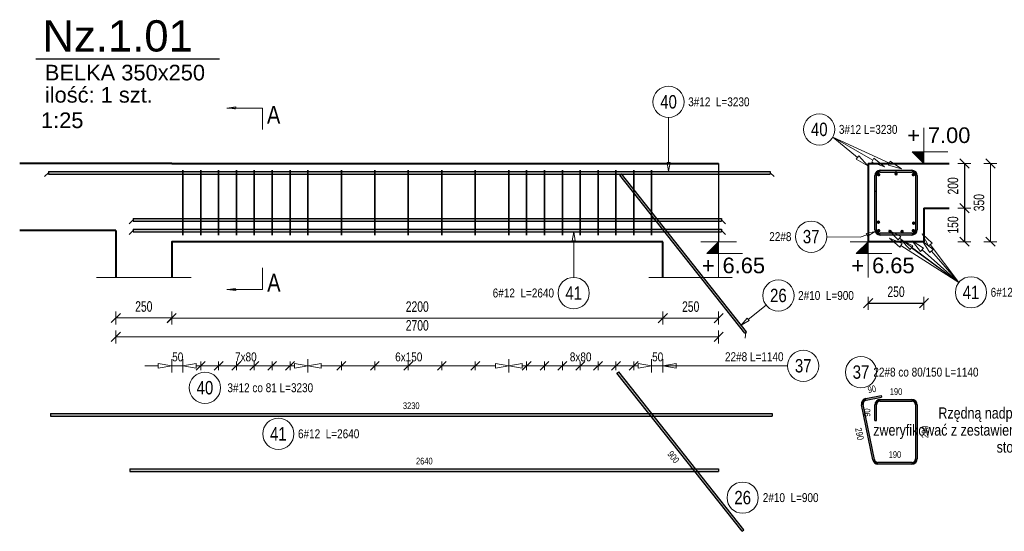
# Model space of a CAD drawing. Extents: x -1906120 to 89837, y -39133 to 303704.
# Tile 20 of 55: x 11343 to 15754, y -7312 to -5021. Entities that reach past the tile are written whole.
import ezdxf
from ezdxf.enums import TextEntityAlignment as Align

# ---------------------------------------------------------------- set-up
doc = ezdxf.new("R2010")
doc.units = 0
doc.header["$LTSCALE"] = 10
doc.header["$MEASUREMENT"] = 0
doc.linetypes.add('HIDDEN', pattern=[0.375, 0.25, -0.125])
for name, color, linetype in [('C_text', 1, 'Continuous'), ('RCAD_kształt pręta', 7, 'Continuous'), ('RCAD_opis kształtu pręta', 7, 'Continuous'), ('RCAD_opis rozkładu', 7, 'Continuous'), ('RCAD_pręt wyrzucony', 130, 'Continuous'), ('RCAD_pręty punktowe', 7, 'Continuous'), ('RCAD_rozkład pręta', 7, 'Continuous'), ('RCAD_symbole graficzne', 7, 'Continuous')]:
    doc.layers.add(name, color=color, linetype=linetype)
for name, color, linetype, lineweight in [('P-Linia1', 3, 'Continuous', 40), ('P-Linia3', 6, 'Continuous', 60), ('P-Linia4', 253, 'Continuous', 5), ('P-Opis', 1, 'Continuous', 18), ('P-Przerywana', 13, 'HIDDEN', 9), ('P-Wymiar', 254, 'Continuous', 9), ('RCAD_deskowanie', 3, 'Continuous', 40)]:
    doc.layers.add(name, color=color, linetype=linetype, lineweight=lineweight)
doc.styles.add('_Fd Opis', font='arial.ttf')
doc.styles.add('_Fdelita opis', font='arial.ttf')
doc.styles.add('ROMANS', font='arial.ttf', dxfattribs={"width": 0.7})
doc.styles.add('style1', font='arial.ttf', dxfattribs={"width": 0.8})
doc.dimstyles.new('A25', dxfattribs={"dimscale": 27, "dimtxt": 1.75, "dimasz": 0.06, "dimexe": 0, "dimexo": 0, "dimgap": 1, "dimtad": 1, "dimdec": 4, "dimrnd": 0.1, "dimdsep": 46, "dimtxsty": 'ROMANS', "dimblk": '[[[[[[[[', "dimcen": 2, "dimdle": 2, "dimse1": 1, "dimse2": 1, "dimclrd": 256, "dimclrt": 1, "dimadec": 0, "dimazin": 0, "dimtfac": 1, "dimtdec": 4, "dimtix": 1, "dimtmove": 2, "dimatfit": 3, "dimldrblk": '[[[[[[[[', "dimfxl": 0, "dimtvp": 0.6, "dimtolj": 1, "dimlwd": -1, "dimarcsym": 0})

# ---------------------------------------------------------------- blocks, each defined once
blk = doc.blocks.new('[[[[[[[[')
at = {"layer": 'P-Wymiar'}
for p, q in [((-12.7, -12.7), (12.7, 12.7)), ((0, 0), (-4.6, 0)), ((0, 18), (0, -18))]:
    blk.add_line(p, q, dxfattribs=at)
blk = doc.blocks.new('*D209')
at = {"layer": 'Defpoints', "color": 0, "transparency": 16777216}
for p in [(14223.9, -6135.8), (14473.9, -6135.8), (14473.9, -6357.1)]:
    blk.add_point(p, dxfattribs=at)
at = {"layer": 'P-Wymiar', "transparency": 16777216}
blk.add_line((14225.6, -6357.1), (14472.3, -6357.1), dxfattribs=at)
at = {"layer": 'P-Wymiar', "transparency": 16777216, "xscale": 1.62, "yscale": 1.62, "zscale": 1.62, "rotation": 180}
blk.add_blockref('[[[[[[[[', (14223.9, -6357.1), dxfattribs=at)
at = {"layer": 'P-Wymiar', "transparency": 16777216, "xscale": 1.62, "yscale": 1.62, "zscale": 1.62}
blk.add_blockref('[[[[[[[[', (14473.9, -6357.1), dxfattribs=at)
at = {"layer": 'P-Wymiar', "color": 1, "transparency": 16777216, "insert": (14348.9, -6306), "char_height": 47.25, "attachment_point": 5, "style": 'ROMANS'}
blk.add_mtext('\\A1;250', dxfattribs=at)
blk = doc.blocks.new('*D210')
at = {"layer": 'Defpoints', "color": 0, "transparency": 16777216}
for p in [(11773.9, -5910.3), (12023.9, -5910.3), (11773.9, -6356.5)]:
    blk.add_point(p, dxfattribs=at)
at = {"layer": 'P-Wymiar', "transparency": 16777216}
blk.add_line((12022.3, -6356.5), (11775.6, -6356.5), dxfattribs=at)
at = {"layer": 'P-Wymiar', "transparency": 16777216, "xscale": 1.62, "yscale": 1.62, "zscale": 1.62, "rotation": 180}
blk.add_blockref('[[[[[[[[', (11773.9, -6356.5), dxfattribs=at)
at = {"layer": 'P-Wymiar', "transparency": 16777216, "xscale": 1.62, "yscale": 1.62, "zscale": 1.62}
blk.add_blockref('[[[[[[[[', (12023.9, -6356.5), dxfattribs=at)
at = {"layer": 'P-Wymiar', "color": 1, "transparency": 16777216, "insert": (11898.9, -6305.4), "char_height": 47.25, "attachment_point": 5, "style": 'ROMANS'}
blk.add_mtext('\\A1;250', dxfattribs=at)
blk = doc.blocks.new('*D211')
at = {"layer": 'Defpoints', "color": 0, "transparency": 16777216}
for p in [(15393.8, -5665.2), (15404.8, -6015.2), (15691.8, -6015.2)]:
    blk.add_point(p, dxfattribs=at)
at = {"layer": 'P-Wymiar', "transparency": 16777216}
blk.add_line((15691.8, -5666.8), (15691.8, -6013.6), dxfattribs=at)
at = {"layer": 'P-Wymiar', "transparency": 16777216, "xscale": 1.62, "yscale": 1.62, "zscale": 1.62}
for p, rotation in [((15691.8, -5665.2), 90), ((15691.8, -6015.2), 270)]:
    blk.add_blockref('[[[[[[[[', p, dxfattribs=dict(at, rotation=rotation))
at = {"layer": 'P-Wymiar', "color": 1, "transparency": 16777216, "insert": (15640.6, -5840.2), "char_height": 47.25, "attachment_point": 5, "rotation": 90, "style": 'ROMANS'}
blk.add_mtext('\\A1;350', dxfattribs=at)
blk = doc.blocks.new('*D212')
at = {"layer": 'Defpoints', "color": 0, "transparency": 16777216}
for p in [(12023.9, -5869), (14223.9, -5869), (14223.9, -6357.1)]:
    blk.add_point(p, dxfattribs=at)
at = {"layer": 'P-Wymiar', "transparency": 16777216}
blk.add_line((12025.6, -6357.1), (14222.3, -6357.1), dxfattribs=at)
at = {"layer": 'P-Wymiar', "transparency": 16777216, "xscale": 1.62, "yscale": 1.62, "zscale": 1.62, "rotation": 180}
blk.add_blockref('[[[[[[[[', (12023.9, -6357.1), dxfattribs=at)
at = {"layer": 'P-Wymiar', "transparency": 16777216, "xscale": 1.62, "yscale": 1.62, "zscale": 1.62}
blk.add_blockref('[[[[[[[[', (14223.9, -6357.1), dxfattribs=at)
at = {"layer": 'P-Wymiar', "color": 1, "transparency": 16777216, "insert": (13123.9, -6306), "char_height": 47.25, "attachment_point": 5, "style": 'ROMANS'}
blk.add_mtext('\\A1;2200', dxfattribs=at)
blk = doc.blocks.new('*D213')
at = {"layer": 'Defpoints', "color": 0, "transparency": 16777216}
for p in [(11773.9, -5939), (14473.9, -5939), (11773.9, -6441.2)]:
    blk.add_point(p, dxfattribs=at)
at = {"layer": 'P-Wymiar', "transparency": 16777216}
blk.add_line((14472.3, -6441.2), (11775.6, -6441.2), dxfattribs=at)
at = {"layer": 'P-Wymiar', "transparency": 16777216, "xscale": 1.62, "yscale": 1.62, "zscale": 1.62, "rotation": 180}
blk.add_blockref('[[[[[[[[', (11773.9, -6441.2), dxfattribs=at)
at = {"layer": 'P-Wymiar', "transparency": 16777216, "xscale": 1.62, "yscale": 1.62, "zscale": 1.62}
blk.add_blockref('[[[[[[[[', (14473.9, -6441.2), dxfattribs=at)
at = {"layer": 'P-Wymiar', "color": 1, "transparency": 16777216, "insert": (13123.9, -6390.1), "char_height": 47.25, "attachment_point": 5, "style": 'ROMANS'}
blk.add_mtext('\\A1;2700', dxfattribs=at)
blk = doc.blocks.new('*D214')
at = {"transparency": 16777216}
blk.add_line((15575.1, -5666.8), (15575.1, -5863.6), dxfattribs=at)
at = {"layer": 'Defpoints', "color": 0, "transparency": 16777216}
for p in [(15488.9, -5665.2), (15488.9, -5865.2), (15575.1, -5865.2)]:
    blk.add_point(p, dxfattribs=at)
at = {"transparency": 16777216, "xscale": 1.62, "yscale": 1.62, "zscale": 1.62}
for p, rotation in [((15575.1, -5665.2), 90), ((15575.1, -5865.2), 270)]:
    blk.add_blockref('[[[[[[[[', p, dxfattribs=dict(at, rotation=rotation))
at = {"color": 1, "transparency": 16777216, "insert": (15524, -5765.2), "char_height": 47.25, "attachment_point": 5, "rotation": 90, "style": 'ROMANS'}
blk.add_mtext('\\A1;200', dxfattribs=at)
blk = doc.blocks.new('*D215')
at = {"transparency": 16777216}
blk.add_line((15575.1, -5866.8), (15575.1, -6013.6), dxfattribs=at)
at = {"layer": 'Defpoints', "color": 0, "transparency": 16777216}
for p in [(15575.1, -5865.2), (15393.8, -6015.2), (15575.1, -6015.2)]:
    blk.add_point(p, dxfattribs=at)
at = {"transparency": 16777216, "xscale": 1.62, "yscale": 1.62, "zscale": 1.62}
for p, rotation in [((15575.1, -5865.2), 90), ((15575.1, -6015.2), 270)]:
    blk.add_blockref('[[[[[[[[', p, dxfattribs=dict(at, rotation=rotation))
at = {"color": 1, "transparency": 16777216, "insert": (15524, -5940.2), "char_height": 47.25, "attachment_point": 5, "rotation": 90, "style": 'ROMANS'}
blk.add_mtext('\\A1;150', dxfattribs=at)
blk = doc.blocks.new('*D216')
at = {"transparency": 16777216}
blk.add_line((15145.4, -6290.5), (15392.1, -6290.5), dxfattribs=at)
at = {"layer": 'Defpoints', "color": 0, "transparency": 16777216}
for p in [(15143.8, -6015.2), (15393.8, -6015.2), (15393.8, -6290.5)]:
    blk.add_point(p, dxfattribs=at)
at = {"transparency": 16777216, "xscale": 1.62, "yscale": 1.62, "zscale": 1.62, "rotation": 180}
blk.add_blockref('[[[[[[[[', (15143.8, -6290.5), dxfattribs=at)
at = {"transparency": 16777216, "xscale": 1.62, "yscale": 1.62, "zscale": 1.62}
blk.add_blockref('[[[[[[[[', (15393.8, -6290.5), dxfattribs=at)
at = {"color": 1, "transparency": 16777216, "insert": (15268.8, -6239.4), "char_height": 47.25, "attachment_point": 5, "style": 'ROMANS'}
blk.add_mtext('\\A1;250', dxfattribs=at)

msp = doc.modelspace()

# ---------------------------------------------------------------- hatches: boundary and pattern name
h = msp.add_hatch(color=1)
edge = h.paths.add_edge_path(flags=0)
edge.add_arc((15189.76926, -5927.58497), 8, 0, 360, ccw=False)
h = msp.add_hatch(color=1)
edge = h.paths.add_edge_path(flags=0)
edge.add_arc((15347.76926, -5932.01296), 8, 0, 360, ccw=False)
h = msp.add_hatch(color=1)
edge = h.paths.add_edge_path(flags=0)
edge.add_arc((15191.16658, -5965.74324), 8, 0, 360, ccw=False)
h = msp.add_hatch(color=1)
edge = h.paths.add_edge_path(flags=0)
edge.add_arc((15241.86661, -5969.2261), 8, 0, 360, ccw=False)
h = msp.add_hatch(color=1)
edge = h.paths.add_edge_path(flags=0)
edge.add_arc((15295.67192, -5969.2261), 8, 0, 360, ccw=False)
h = msp.add_hatch(color=1)
edge = h.paths.add_edge_path(flags=0)
edge.add_arc((15346.37195, -5965.74324), 8, 0, 360, ccw=False)
at = {"layer": 'RCAD_kształt pręta'}
for points in [[(11471.47211, -5712.2261), (11471.47211, -5700.2261), (14704.84773, -5700.2261), (14704.84773, -5712.2261)], [(14599.45488, -6418.96934), (14591.6132, -6425.17482), (14031.18793, -5716.98207), (14039.02961, -5710.77659)], [(15181.76926, -5789.2261), (15173.76926, -5789.2261), (15173.76926, -5719.2261), (15181.76926, -5719.2261)], [(15181.76926, -5961.2261), (15173.76926, -5961.2261), (15173.76926, -5719.2261), (15181.76926, -5719.2261)], [(15197.76926, -5703.2261), (15197.76926, -5695.2261), (15339.76926, -5695.2261), (15339.76926, -5703.2261)], [(15197.76926, -5703.2261), (15197.76926, -5695.2261), (15267.76926, -5695.2261), (15267.76926, -5703.2261)], [(15355.76926, -5719.2261), (15363.76926, -5719.2261), (15363.76926, -5961.2261), (15355.76926, -5961.2261)], [(11850.55251, -5923.57417), (11850.55251, -5911.57417), (14487.49138, -5911.57417), (14487.49138, -5923.57417)], [(11850.55251, -5971.53044), (11850.55251, -5959.53044), (14487.49138, -5959.53044), (14487.49138, -5971.53044)], [(15339.76926, -5977.2261), (15339.76926, -5985.2261), (15197.76926, -5985.2261), (15197.76926, -5977.2261)]]:
    msp.add_hatch(color=4, dxfattribs=at).paths.add_polyline_path(points, flags=0)
h = msp.add_hatch(color=4, dxfattribs=at)
edge = h.paths.add_edge_path(flags=0)
edge.add_line((15197.76926, -5695.2261), (15197.76926, -5703.2261))
edge.add_arc((15197.76926, -5719.2261), 16, 90, 180)
edge.add_line((15181.76926, -5719.2261), (15173.76926, -5719.2261))
edge.add_arc((15197.76926, -5719.2261), 24, 450, 540, ccw=False)
h = msp.add_hatch(color=4, dxfattribs=at)
edge = h.paths.add_edge_path(flags=0)
edge.add_line((15197.76926, -5695.2261), (15197.76926, -5703.2261))
edge.add_arc((15197.76926, -5719.2261), 16, 90, 180)
edge.add_line((15181.76926, -5719.2261), (15173.76926, -5719.2261))
edge.add_arc((15197.76926, -5719.2261), 24, 450, 540, ccw=False)
h = msp.add_hatch(color=4, dxfattribs=at)
edge = h.paths.add_edge_path(flags=0)
edge.add_line((15363.76926, -5719.2261), (15355.76926, -5719.2261))
edge.add_arc((15339.76926, -5719.2261), 16, 0, 90)
edge.add_line((15339.76926, -5703.2261), (15339.76926, -5695.2261))
edge.add_arc((15339.76926, -5719.2261), 24, 360, 450, ccw=False)
h = msp.add_hatch(color=4, dxfattribs=at)
edge = h.paths.add_edge_path(flags=0)
edge.add_line((15173.76926, -5961.2261), (15181.76926, -5961.2261))
edge.add_arc((15197.76926, -5961.2261), 16, 180, 270)
edge.add_line((15197.76926, -5977.2261), (15197.76926, -5985.2261))
edge.add_arc((15197.76926, -5961.2261), 24, 540, 630, ccw=False)
h = msp.add_hatch(color=4, dxfattribs=at)
edge = h.paths.add_edge_path(flags=0)
edge.add_line((15339.76926, -5985.2261), (15339.76926, -5977.2261))
edge.add_arc((15339.76926, -5961.2261), 16, -90, 0)
edge.add_line((15355.76926, -5961.2261), (15363.76926, -5961.2261))
edge.add_arc((15339.76926, -5961.2261), 24, 270, 360, ccw=False)
at = {"layer": 'RCAD_pręt wyrzucony'}
for points in [[(14586.91169, -7305.71832), (14579.07, -7311.9238), (14018.64473, -6603.73106), (14026.48642, -6597.52557)], [(15134.70803, -6724.91265), (15133.11867, -6717.07212), (15201.72333, -6703.16526), (15203.31269, -6711.00579)], [(15172.24015, -6990.60027), (15164.39962, -6992.18963), (15114.36514, -6745.36178), (15122.20567, -6743.77242)], [(15181.76926, -6815.42156), (15173.76926, -6815.42156), (15173.76926, -6745.42156), (15181.76926, -6745.42156)], [(15197.76926, -6729.42156), (15197.76926, -6721.42156), (15339.76926, -6721.42156), (15339.76926, -6729.42156)], [(15355.76926, -6745.42156), (15363.76926, -6745.42156), (15363.76926, -6987.42156), (15355.76926, -6987.42156)], [(11480.16905, -6796.8965), (11480.16905, -6784.8965), (14713.54467, -6784.8965), (14713.54467, -6796.8965)], [(15339.76926, -7003.42156), (15339.76926, -7011.42156), (15187.92122, -7011.42156), (15187.92122, -7003.42156)], [(11836.99769, -7044.78599), (11836.99769, -7032.78599), (14473.93655, -7032.78599), (14473.93655, -7044.78599)]]:
    msp.add_hatch(color=4, dxfattribs=at).paths.add_polyline_path(points, flags=0)
h = msp.add_hatch(color=4, dxfattribs=at)
edge = h.paths.add_edge_path(flags=0)
edge.add_line((15133.11867, -6717.07212), (15134.70803, -6724.91265))
edge.add_arc((15137.88674, -6740.59371), 16, 101.4591559, 191.4591559)
edge.add_line((15122.20567, -6743.77242), (15114.36514, -6745.36178))
edge.add_arc((15137.88674, -6740.59371), 24, 461.4591559, 551.4591559, ccw=False)
h = msp.add_hatch(color=4, dxfattribs=at)
edge = h.paths.add_edge_path(flags=0)
edge.add_line((15197.76926, -6721.42156), (15197.76926, -6729.42156))
edge.add_arc((15197.76926, -6745.42156), 16, 90, 180)
edge.add_line((15181.76926, -6745.42156), (15173.76926, -6745.42156))
edge.add_arc((15197.76926, -6745.42156), 24, 450, 540, ccw=False)
h = msp.add_hatch(color=4, dxfattribs=at)
edge = h.paths.add_edge_path(flags=0)
edge.add_line((15363.76926, -6745.42156), (15355.76926, -6745.42156))
edge.add_arc((15339.76926, -6745.42156), 16, 0, 90)
edge.add_line((15339.76926, -6729.42156), (15339.76926, -6721.42156))
edge.add_arc((15339.76926, -6745.42156), 24, 360, 450, ccw=False)
h = msp.add_hatch(color=4, dxfattribs=at)
edge = h.paths.add_edge_path(flags=0)
edge.add_line((15164.39962, -6992.18963), (15172.24015, -6990.60027))
edge.add_arc((15187.92122, -6987.42156), 16, -168.5408441, -90)
edge.add_line((15187.92122, -7003.42156), (15187.92122, -7011.42156))
edge.add_arc((15187.92122, -6987.42156), 24, 191.4591559, 270, ccw=False)
h = msp.add_hatch(color=4, dxfattribs=at)
edge = h.paths.add_edge_path(flags=0)
edge.add_line((15339.76926, -7011.42156), (15339.76926, -7003.42156))
edge.add_arc((15339.76926, -6987.42156), 16, -90, 0)
edge.add_line((15355.76926, -6987.42156), (15363.76926, -6987.42156))
edge.add_arc((15339.76926, -6987.42156), 24, 270, 360, ccw=False)
at = {"layer": 'RCAD_pręty punktowe'}
h = msp.add_hatch(color=1, dxfattribs=at)
edge = h.paths.add_edge_path(flags=0)
edge.add_arc((15191.16658, -5714.70896), 8, 0, 360, ccw=False)
h = msp.add_hatch(color=1, dxfattribs=at)
edge = h.paths.add_edge_path(flags=0)
edge.add_arc((15268.76926, -5711.2261), 8, 0, 360, ccw=False)
h = msp.add_hatch(color=1, dxfattribs=at)
edge = h.paths.add_edge_path(flags=0)
edge.add_arc((15346.37195, -5714.70896), 8, 0, 360, ccw=False)
at = {"layer": 'RCAD_symbole graficzne', "linetype": 'Continuous', "lineweight": 0}
for points in [[(12270.49663, -5416.79023), (12310.49663, -5416.79023), (12310.49663, -5422.49209)], [(12270.49663, -6228.35675), (12310.49663, -6228.35675), (12310.49663, -6222.65489)]]:
    msp.add_hatch(color=7, dxfattribs=at).paths.add_polyline_path(points, flags=0)
at = {"layer": 'RCAD_symbole graficzne'}
for points in [[(15340.43593, -5611.89276), (15393.76926, -5665.2261), (15393.76926, -5611.89276)], [(14420.60321, -6068.55943), (14473.93655, -6015.2261), (14473.93655, -6068.55943)], [(15090.43593, -6068.55943), (15143.76926, -6015.2261), (15143.76926, -6068.55943)]]:
    msp.add_hatch(color=1, dxfattribs=at).paths.add_polyline_path(points, flags=0)

# ---------------------------------------------------------------- linework, layer by layer
at = {"layer": 'C_text'}
msp.add_lwpolyline([(14473.93655, -5665.2261), (14473.93655, -6015.2261)], dxfattribs=at)
at = {"layer": 'P-Linia1'}
msp.add_lwpolyline([(14173.93655, -5665.2261), (14473.93655, -5665.2261)], dxfattribs=at)
at = {"layer": 'P-Linia3', "color": 6, "linetype": 'Continuous', "lineweight": 30}
msp.add_line((11415.31498, -5195.55536), (12238.24543, -5195.55536), dxfattribs=at)
at = {"layer": 'P-Linia4'}
for points in [[(11773.93655, -6015.2261), (11773.93655, -6175.24182)], [(14473.93655, -6175.2261), (14473.93655, -6015.2261)]]:
    msp.add_lwpolyline(points, dxfattribs=at)
at = {"layer": 'P-Przerywana'}
for points in [[(11686.26093, -6175.24182), (12111.61216, -6175.24182)], [(14161.26093, -6175.24182), (14536.61216, -6175.24182)]]:
    msp.add_lwpolyline(points, dxfattribs=at)
at = {"layer": 'RCAD_deskowanie'}
for points in [[(11773.93655, -5665.2261), (11342.87602, -5665.2261)], [(12023.93655, -5665.2261), (11773.93655, -5665.2261)], [(12023.93655, -5665.2261), (14173.93655, -5665.2261)], [(15143.76926, -5665.2261), (15393.76926, -5665.2261)], [(15143.76926, -5665.2261), (15143.76926, -6015.2261)], [(15393.76926, -5665.2261), (15506.46993, -5665.2261)], [(15393.76926, -5865.2261), (15393.76926, -6015.2261)], [(15393.76926, -5865.2261), (15506.46993, -5865.2261)], [(11773.93655, -5965.2261), (11342.87602, -5965.2261)], [(11773.93655, -5965.2261), (11773.93655, -6175.24182)], [(14223.93655, -6015.2261), (12023.93655, -6015.2261), (12023.93655, -6175.24182)], [(14223.93655, -6175.2261), (14223.93655, -6015.2261)], [(15393.76926, -6015.2261), (15143.76926, -6015.2261)]]:
    msp.add_lwpolyline(points, dxfattribs=at)
at = {"layer": 'RCAD_kształt pręta', "color": 2, "lineweight": 5}
for p, q in [((11471.47211, -5706.2261), (11453.97211, -5723.7261)), ((14035.10877, -5713.87933), (14010.52623, -5711.01598)), ((14704.84773, -5706.2261), (14722.34773, -5723.7261)), ((11850.55251, -5917.57417), (11833.05251, -5935.07417)), ((14487.49138, -5917.57417), (14504.99138, -5935.07417)), ((11850.55251, -5965.53044), (11833.05251, -5983.03044)), ((14487.49138, -5965.53044), (14504.99138, -5983.03044)), ((14595.53404, -6422.07208), (14592.67069, -6446.65462))]:
    msp.add_line(p, q, dxfattribs=at)
at = {"layer": 'RCAD_kształt pręta', "color": 4}
for p, q in [((11471.47211, -5700.2261), (14704.84773, -5700.2261)), ((11471.47211, -5700.2261), (11471.47211, -5712.2261)), ((11471.47211, -5712.2261), (14704.84773, -5712.2261)), ((14031.18793, -5716.98207), (14039.02961, -5710.77659)), ((14591.6132, -6425.17482), (14031.18793, -5716.98207)), ((14599.45488, -6418.96934), (14039.02961, -5710.77659)), ((14704.84773, -5700.2261), (14704.84773, -5712.2261)), ((15173.76926, -5789.2261), (15173.76926, -5719.2261)), ((15173.76926, -5961.2261), (15173.76926, -5719.2261)), ((15181.76926, -5789.2261), (15181.76926, -5719.2261)), ((15181.76926, -5961.2261), (15181.76926, -5719.2261)), ((15197.76926, -5695.2261), (15339.76926, -5695.2261)), ((15197.76926, -5695.2261), (15267.76926, -5695.2261)), ((15197.76926, -5703.2261), (15339.76926, -5703.2261)), ((15197.76926, -5703.2261), (15267.76926, -5703.2261)), ((15267.76926, -5695.2261), (15267.76926, -5703.2261)), ((15355.76926, -5719.2261), (15355.76926, -5961.2261)), ((15363.76926, -5719.2261), (15363.76926, -5961.2261)), ((15173.76926, -5789.2261), (15181.76926, -5789.2261)), ((11850.55251, -5911.57417), (14487.49138, -5911.57417)), ((11850.55251, -5911.57417), (11850.55251, -5923.57417)), ((11850.55251, -5923.57417), (14487.49138, -5923.57417)), ((14487.49138, -5911.57417), (14487.49138, -5923.57417)), ((11850.55251, -5959.53044), (14487.49138, -5959.53044)), ((11850.55251, -5959.53044), (11850.55251, -5971.53044)), ((11850.55251, -5971.53044), (14487.49138, -5971.53044)), ((14487.49138, -5959.53044), (14487.49138, -5971.53044)), ((15339.76926, -5977.2261), (15197.76926, -5977.2261)), ((15339.76926, -5985.2261), (15197.76926, -5985.2261)), ((14591.6132, -6425.17482), (14599.45488, -6418.96934))]:
    msp.add_line(p, q, dxfattribs=at)
for centre, radius, start, end in [((15197.76926, -5719.2261), 24, 90, 180), ((15197.76926, -5719.2261), 24, 90, 180), ((15197.76926, -5719.2261), 16, 90, 180), ((15197.76926, -5719.2261), 16, 90, 180), ((15339.76926, -5719.2261), 24, 360, 90), ((15339.76926, -5719.2261), 16, 360, 90), ((15197.76926, -5961.2261), 24, 180, 270), ((15197.76926, -5961.2261), 16, 180, 270), ((15339.76926, -5961.2261), 16, 270, 0), ((15339.76926, -5961.2261), 24, 270, 360)]:
    msp.add_arc(centre, radius, start, end, dxfattribs=at)
at = {"layer": 'RCAD_opis kształtu pręta', "color": 8, "lineweight": 0}
for p, q in [((14249.6883, -5458.98781), (14249.6883, -5660.2261)), ((14249.6883, -5700.2261), (14243.02163, -5660.2261)), ((14256.35496, -5660.2261), (14243.02163, -5660.2261)), ((14256.35496, -5660.2261), (14249.6883, -5700.2261)), ((13817.99088, -6011.53044), (13824.65754, -5971.53044)), ((13824.65754, -5971.53044), (13831.32421, -6011.53044)), ((15108.76926, -5994.83254), (14958.61117, -5993.3673)), ((15108.76926, -5994.83254), (15137.89554, -5983.83445)), ((15135.54051, -5977.5976), (15175.31662, -5969.70423)), ((15135.54051, -5977.5976), (15140.25058, -5990.07129)), ((15175.31662, -5969.70423), (15140.25058, -5990.07129)), ((13817.99088, -6011.53044), (13831.32421, -6011.53044)), ((13824.65754, -6174.99515), (13824.65754, -6011.53044)), ((14686.85782, -6299.58675), (14606.38547, -6363.26819)), ((14575.01874, -6388.09012), (14602.24849, -6358.0404)), ((14610.52246, -6368.49598), (14575.01874, -6388.09012)), ((14610.52246, -6368.49598), (14602.24849, -6358.0404))]:
    msp.add_line(p, q, dxfattribs=at)
for centre in [(14249.6883, -5388.98781), (14888.61451, -5992.68428), (13824.65754, -6244.99515), (14741.7496, -6256.14837)]:
    msp.add_circle(centre, 70, dxfattribs=at)
at = {"layer": 'RCAD_opis rozkładu', "color": 8, "lineweight": 0}
for p, q in [((14985.59617, -5547.16174), (15096.54603, -5637.70739)), ((14985.59617, -5547.16174), (15164.6199, -5649.6198)), ((14985.59617, -5547.16174), (15238.96972, -5663.50507)), ((15102.86872, -5629.95991), (15090.22334, -5645.45488)), ((15143.03097, -5675.64353), (15090.22334, -5645.45488)), ((15102.86872, -5629.95991), (15143.03097, -5675.64353)), ((15169.58709, -5640.94069), (15159.65271, -5658.29891)), ((15169.58709, -5640.94069), (15216.69458, -5679.42295)), ((15216.69458, -5679.42295), (15159.65271, -5658.29891)), ((15243.1426, -5654.41733), (15234.79684, -5672.59282)), ((15293.49617, -5688.54237), (15234.79684, -5672.59282)), ((15243.1426, -5654.41733), (15293.49617, -5688.54237)), ((15278.03486, -6007.28518), (15235.88874, -5963.42512)), ((15235.88874, -5963.42512), (15289.98157, -5991.24535)), ((15278.03486, -6007.28518), (15289.98157, -5991.24535)), ((15414.1029, -6033.80286), (15385.92624, -5979.89483)), ((15385.92624, -5979.89483), (15430.06352, -6021.75053)), ((15285.22164, -6039.95065), (15240.06268, -5999.19935)), ((15240.06268, -5999.19935), (15295.99725, -6023.10172)), ((15550.35571, -6197.64508), (15284.00822, -5999.26527)), ((15285.22164, -6039.95065), (15295.99725, -6023.10172)), ((15332.68931, -6050.29086), (15290.23643, -6006.72766)), ((15290.23643, -6006.72766), (15344.52317, -6034.16758)), ((15550.35571, -6197.64508), (15290.60945, -6031.52618)), ((15332.68931, -6050.29086), (15344.52317, -6034.16758)), ((15550.35571, -6197.64508), (15338.60624, -6042.22922)), ((15378.71101, -6058.42993), (15340.51356, -6011.09121)), ((15340.51356, -6011.09121), (15391.99938, -6043.48272)), ((15419.61409, -6063.69535), (15387.57795, -6011.98766)), ((15387.57795, -6011.98766), (15434.65247, -6050.51024)), ((15414.1029, -6033.80286), (15430.06352, -6021.75053)), ((15550.35571, -6197.64508), (15422.08321, -6027.77669)), ((15378.71101, -6058.42993), (15391.99938, -6043.48272)), ((15550.35571, -6197.64508), (15385.3552, -6050.95633)), ((15419.61409, -6063.69535), (15434.65247, -6050.51024)), ((15550.35571, -6197.64508), (15427.13328, -6057.1028)), ((11903.93655, -6571.07236), (11963.93655, -6571.07236)), ((11963.93655, -6561.07236), (12023.93655, -6571.07236)), ((11963.93655, -6561.07236), (11963.93655, -6581.07236)), ((12023.93655, -6571.07236), (11963.93655, -6581.07236)), ((12023.93655, -6601.07236), (12023.93655, -6541.07236)), ((12073.93665, -6571.07236), (12023.93655, -6571.07236)), ((12073.93665, -6601.07236), (12073.93665, -6541.07236)), ((12073.93665, -6571.07236), (12133.93665, -6561.07236)), ((12133.93665, -6581.07236), (12073.93665, -6571.07236)), ((12173.93665, -6551.07236), (12133.93665, -6591.07236)), ((12133.93665, -6581.07236), (12133.93665, -6561.07236)), ((12153.93665, -6571.07236), (12133.93665, -6571.07236)), ((12153.93665, -6591.07236), (12153.93665, -6551.07236)), ((12233.93665, -6571.07236), (12153.93665, -6571.07236)), ((12253.93665, -6551.07236), (12213.93665, -6591.07236)), ((12233.93665, -6591.07236), (12233.93665, -6551.07236)), ((12313.93665, -6571.07236), (12233.93665, -6571.07236)), ((12333.93665, -6551.07236), (12293.93665, -6591.07236)), ((12313.93665, -6591.07236), (12313.93665, -6551.07236)), ((12353.93665, -6571.07236), (12313.93665, -6571.07236)), ((12353.93665, -6571.07236), (12393.93665, -6571.07236)), ((12373.93665, -6591.07236), (12413.93665, -6551.07236)), ((12393.93665, -6591.07236), (12393.93665, -6551.07236)), ((12393.93665, -6571.07236), (12473.93665, -6571.07236)), ((12453.93665, -6591.07236), (12493.93665, -6551.07236)), ((12473.93665, -6591.07236), (12473.93665, -6551.07236)), ((12473.93665, -6571.07236), (12553.93665, -6571.07236)), ((12533.93665, -6591.07236), (12573.93665, -6551.07236)), ((12553.93665, -6591.07236), (12553.93665, -6551.07236)), ((12553.93665, -6571.07236), (12573.93662, -6571.07236)), ((12573.93662, -6561.07236), (12633.93662, -6571.07236)), ((12573.93662, -6561.07236), (12573.93662, -6581.07236)), ((12633.93662, -6571.07236), (12573.93662, -6581.07236)), ((12633.93662, -6601.07236), (12633.93662, -6541.07236)), ((12633.93662, -6601.07236), (12633.93662, -6541.07236)), ((12633.93662, -6571.07236), (12693.93662, -6561.07236)), ((12693.93662, -6581.07236), (12633.93662, -6571.07236)), ((12693.93662, -6581.07236), (12693.93662, -6561.07236)), ((12783.93662, -6571.07236), (12693.93662, -6571.07236)), ((12803.93662, -6551.07236), (12763.93662, -6591.07236)), ((12783.93662, -6591.07236), (12783.93662, -6551.07236)), ((12933.93662, -6571.07236), (12783.93662, -6571.07236)), ((12953.93662, -6551.07236), (12913.93662, -6591.07236)), ((12933.93662, -6591.07236), (12933.93662, -6551.07236)), ((13008.93662, -6571.07236), (12933.93662, -6571.07236)), ((13008.93662, -6571.07236), (13083.93662, -6571.07236)), ((13063.93662, -6591.07236), (13103.93662, -6551.07236)), ((13083.93662, -6591.07236), (13083.93662, -6551.07236)), ((13083.93662, -6571.07236), (13233.93662, -6571.07236)), ((13213.93662, -6591.07236), (13253.93662, -6551.07236)), ((13233.93662, -6591.07236), (13233.93662, -6551.07236)), ((13233.93662, -6571.07236), (13383.93662, -6571.07236)), ((13363.93662, -6591.07236), (13403.93662, -6551.07236)), ((13383.93662, -6591.07236), (13383.93662, -6551.07236)), ((13383.93662, -6571.07236), (13473.93662, -6571.07236)), ((13473.93662, -6561.07236), (13533.93662, -6571.07236)), ((13473.93662, -6561.07236), (13473.93662, -6581.07236)), ((13533.93662, -6571.07236), (13473.93662, -6581.07236)), ((13533.93662, -6601.07236), (13533.93662, -6541.07236)), ((13533.93662, -6601.07236), (13533.93662, -6541.07236)), ((13533.93662, -6571.07236), (13593.93662, -6561.07236)), ((13593.93662, -6581.07236), (13533.93662, -6571.07236)), ((13633.9366, -6551.07236), (13593.9366, -6591.07236)), ((13593.93662, -6581.07236), (13593.93662, -6561.07236)), ((13613.9366, -6571.07236), (13593.93662, -6571.07236)), ((13613.9366, -6591.07236), (13613.9366, -6551.07236)), ((13693.9366, -6571.07236), (13613.9366, -6571.07236)), ((13713.9366, -6551.07236), (13673.9366, -6591.07236)), ((13693.9366, -6591.07236), (13693.9366, -6551.07236)), ((13773.9366, -6571.07236), (13693.9366, -6571.07236)), ((13793.9366, -6551.07236), (13753.9366, -6591.07236)), ((13773.9366, -6591.07236), (13773.9366, -6551.07236)), ((13813.9366, -6571.07236), (13773.9366, -6571.07236)), ((13813.9366, -6571.07236), (13853.9366, -6571.07236)), ((13833.9366, -6591.07236), (13873.9366, -6551.07236)), ((13853.9366, -6591.07236), (13853.9366, -6551.07236)), ((13853.9366, -6571.07236), (13933.9366, -6571.07236)), ((13913.9366, -6591.07236), (13953.9366, -6551.07236)), ((13933.9366, -6591.07236), (13933.9366, -6551.07236)), ((13933.9366, -6571.07236), (14013.9366, -6571.07236)), ((13993.9366, -6591.07236), (14033.9366, -6551.07236)), ((14013.9366, -6591.07236), (14013.9366, -6551.07236)), ((14013.9366, -6571.07236), (14093.9366, -6571.07236)), ((14073.9366, -6591.07236), (14113.9366, -6551.07236)), ((14093.9366, -6591.07236), (14093.9366, -6551.07236)), ((14093.9366, -6571.07236), (14113.9366, -6571.07236)), ((14113.9366, -6561.07236), (14173.9366, -6571.07236)), ((14113.9366, -6561.07236), (14113.9366, -6581.07236)), ((14173.9366, -6571.07236), (14113.9366, -6581.07236)), ((14173.9366, -6601.07236), (14173.9366, -6541.07236)), ((14173.9366, -6571.07236), (14223.93655, -6571.07236)), ((14223.93655, -6601.07236), (14223.93655, -6541.07236)), ((14223.93655, -6571.07236), (14283.93655, -6561.07236)), ((14783.03607, -6571.07236), (14223.93655, -6571.07236)), ((14283.93655, -6581.07236), (14223.93655, -6571.07236)), ((14283.93655, -6581.07236), (14283.93655, -6561.07236)), ((14343.93655, -6571.07236), (14283.93655, -6571.07236))]:
    msp.add_line(p, q, dxfattribs=at)
for centre in [(14924.84238, -5512.3914), (15604.63383, -6241.84786), (14853.03607, -6571.07236)]:
    msp.add_circle(centre, 70, dxfattribs=at)
at = {"layer": 'RCAD_pręt wyrzucony', "color": 4}
for p, q in [((14018.64473, -6603.73106), (14026.48642, -6597.52557)), ((14579.07, -7311.9238), (14018.64473, -6603.73106)), ((14586.91169, -7305.71832), (14026.48642, -6597.52557)), ((15133.11867, -6717.07212), (15201.72333, -6703.16526)), ((15201.72333, -6703.16526), (15203.31269, -6711.00579)), ((15164.39962, -6992.18963), (15114.36514, -6745.36178)), ((15172.24015, -6990.60027), (15122.20567, -6743.77242)), ((15134.70803, -6724.91265), (15203.31269, -6711.00579)), ((15173.76926, -6815.42156), (15173.76926, -6745.42156)), ((15181.76926, -6815.42156), (15181.76926, -6745.42156)), ((15197.76926, -6721.42156), (15339.76926, -6721.42156)), ((15197.76926, -6729.42156), (15339.76926, -6729.42156)), ((15355.76926, -6745.42156), (15355.76926, -6987.42156)), ((15363.76926, -6745.42156), (15363.76926, -6987.42156)), ((11480.16905, -6784.8965), (14713.54467, -6784.8965)), ((11480.16905, -6784.8965), (11480.16905, -6796.8965)), ((14713.54467, -6784.8965), (14713.54467, -6796.8965)), ((11480.16905, -6796.8965), (14713.54467, -6796.8965)), ((15173.76926, -6815.42156), (15181.76926, -6815.42156)), ((15339.76926, -7003.42156), (15187.92122, -7003.42156)), ((15339.76926, -7011.42156), (15187.92122, -7011.42156)), ((11836.99769, -7032.78599), (14473.93655, -7032.78599)), ((11836.99769, -7032.78599), (11836.99769, -7044.78599)), ((11836.99769, -7044.78599), (14473.93655, -7044.78599)), ((14473.93655, -7032.78599), (14473.93655, -7044.78599)), ((14579.07, -7311.9238), (14586.91169, -7305.71832))]:
    msp.add_line(p, q, dxfattribs=at)
at = {"layer": 'RCAD_pręt wyrzucony', "color": 8, "lineweight": 0}
for centre in [(15111.79388, -6599.26187), (12172.76714, -6669.24836), (12501.55988, -6875.52294), (14581.79396, -7161.33696)]:
    msp.add_circle(centre, 70, dxfattribs=at)
at = {"layer": 'RCAD_pręt wyrzucony', "color": 4}
for centre, radius, start, end in [((15137.88674, -6740.59371), 24, 101.4591559, 191.4591559), ((15137.88674, -6740.59371), 16, 101.4591559, 191.4591559), ((15197.76926, -6745.42156), 24, 90, 180), ((15197.76926, -6745.42156), 16, 90, 180), ((15339.76926, -6745.42156), 24, 360, 90), ((15339.76926, -6745.42156), 16, 360, 90), ((15187.92122, -6987.42156), 24, 191.4591559, 270), ((15187.92122, -6987.42156), 16, 191.4591559, 270), ((15339.76926, -6987.42156), 16, 270, 0), ((15339.76926, -6987.42156), 24, 270, 360)]:
    msp.add_arc(centre, radius, start, end, dxfattribs=at)
at = {"layer": 'RCAD_rozkład pręta', "color": 7, "linetype": 'ByBlock', "lineweight": 35}
for p, q in [((12073.93665, -5985.2261), (12073.93665, -5695.2261)), ((12153.93665, -5985.2261), (12153.93665, -5695.2261)), ((12233.93665, -5985.2261), (12233.93665, -5695.2261)), ((12313.93665, -5985.2261), (12313.93665, -5695.2261)), ((12393.93665, -5985.2261), (12393.93665, -5695.2261)), ((12473.93665, -5985.2261), (12473.93665, -5695.2261)), ((12553.93665, -5985.2261), (12553.93665, -5695.2261)), ((12633.93662, -5985.2261), (12633.93662, -5695.2261)), ((12783.93662, -5985.2261), (12783.93662, -5695.2261)), ((12933.93662, -5985.2261), (12933.93662, -5695.2261)), ((13083.93662, -5985.2261), (13083.93662, -5695.2261)), ((13233.93662, -5985.2261), (13233.93662, -5695.2261)), ((13383.93662, -5985.2261), (13383.93662, -5695.2261)), ((13533.93662, -5985.2261), (13533.93662, -5695.2261)), ((13613.9366, -5985.2261), (13613.9366, -5695.2261)), ((13693.9366, -5985.2261), (13693.9366, -5695.2261)), ((13773.9366, -5985.2261), (13773.9366, -5695.2261)), ((13853.9366, -5985.2261), (13853.9366, -5695.2261)), ((13933.9366, -5985.2261), (13933.9366, -5695.2261)), ((14013.9366, -5985.2261), (14013.9366, -5695.2261)), ((14093.9366, -5985.2261), (14093.9366, -5695.2261)), ((14173.9366, -5985.2261), (14173.9366, -5695.2261))]:
    msp.add_line(p, q, dxfattribs=at)
at = {"layer": 'RCAD_symbole graficzne', "color": 7, "linetype": 'Continuous', "lineweight": 0}
for p, q in [((12270.49663, -5416.79023), (12310.49663, -5411.08837)), ((12270.49663, -5416.79023), (12430.49663, -5416.79023)), ((12310.49663, -5416.79023), (12310.49663, -5411.08837)), ((12430.49663, -5416.79023), (12430.49663, -5512.79023)), ((12430.49663, -6228.35675), (12430.49663, -6132.35675)), ((12270.49663, -6228.35675), (12310.49663, -6234.05861)), ((12270.49663, -6228.35675), (12430.49663, -6228.35675)), ((12310.49663, -6228.35675), (12310.49663, -6234.05861))]:
    msp.add_line(p, q, dxfattribs=at)
at = {"layer": 'RCAD_symbole graficzne', "color": 1, "lineweight": 0}
for p, q in [((15393.76926, -5665.2261), (15393.76926, -5505.2261)), ((15500.43593, -5611.89276), (15340.43593, -5611.89276)), ((15340.43593, -5611.89276), (15393.76926, -5665.2261)), ((15473.76926, -5665.2261), (15313.76926, -5665.2261)), ((14553.93655, -6015.2261), (14393.93655, -6015.2261)), ((14420.60321, -6068.55943), (14473.93655, -6015.2261)), ((14473.93655, -6015.2261), (14473.93655, -6175.2261)), ((15223.76926, -6015.2261), (15063.76926, -6015.2261)), ((15090.43593, -6068.55943), (15143.76926, -6015.2261)), ((15143.76926, -6015.2261), (15143.76926, -6175.2261)), ((14580.60321, -6068.55943), (14420.60321, -6068.55943)), ((15250.43593, -6068.55943), (15090.43593, -6068.55943))]:
    msp.add_line(p, q, dxfattribs=at)

# ---------------------------------------------------------------- texts
at = {"layer": 'P-Linia1', "color": 3, "lineweight": 30, "style": '_Fdelita opis'}
for s, p in [('BELKA 350x250', (11455.57732, -5292.73991)), ('1:25', (11438.1745, -5506.29437))]:
    msp.add_text(s, height=70, dxfattribs=at).set_placement(p)
at = {"layer": 'P-Linia1', "color": 1, "lineweight": 30, "style": '_Fdelita opis'}
msp.add_text('ilość: 1 szt.', height=70, dxfattribs=at).set_placement((11455.65086, -5392.27604))
at = {"layer": 'P-Linia3', "color": 6, "lineweight": 30, "style": '_Fdelita opis'}
msp.add_text('Nz.1.01', height=140, dxfattribs=at).set_placement((11444.78421, -5163.37013))
at = {"layer": 'P-Opis', "insert": (15896.48373, -6757.18988), "char_height": 50, "attachment_point": 3, "line_spacing_factor": 0.914286, "style": '_Fd Opis'}
msp.add_mtext('{\\W0.8;Rzędną nadproży \\Pzweryfikować z zestawieniem \\Pstolarki}', dxfattribs=at)
at = {"layer": 'RCAD_opis kształtu pręta', "color": 1, "attachment_point": 5, "style": 'style1'}
for s, insert, char_height in [('40', (14249.6883, -5388.98781), 60), ('3#12  L=3230', (14475.03345, -5388.98781), 40), ('37', (14888.61451, -5992.68428), 60), ('22#8  ', (14750.52719, -5992.68428), 40), ('6#12  L=2640', (13599.21416, -6244.99515), 40), ('41', (13824.65754, -6244.99515), 60), ('26', (14741.7496, -6256.14837), 60), ('2#10  L=900', (14954.94742, -6256.14837), 40)]:
    msp.add_mtext(s, dxfattribs=dict(at, insert=insert, char_height=char_height))
at = {"layer": 'RCAD_opis rozkładu', "color": 1, "char_height": 60, "attachment_point": 5, "style": 'style1'}
for s, insert in [('40', (14924.84238, -5512.3914)), ('41', (15604.63383, -6241.84786)), ('37', (14853.03607, -6571.07236))]:
    msp.add_mtext(s, dxfattribs=dict(at, insert=insert))
at = {"layer": 'RCAD_opis rozkładu', "color": 2, "char_height": 40, "style": 'style1'}
for s, insert, attachment_point in [('3#12 L=3230', (15143.97744, -5512.3914), 5), ('6#12 L=2640', (15823.86711, -6241.84786), 5), ('50', (12026.07166, -6551.49528), 7), ('7x80', (12307.59557, -6551.49528), 7), ('6x150', (13024.94617, -6551.49528), 7), ('8x80', (13807.44275, -6551.49528), 7), ('50', (14176.07163, -6551.49528), 7), ('22#8 L=1140', (14633.61724, -6530.39023), 5)]:
    msp.add_mtext(s, dxfattribs=dict(at, insert=insert, attachment_point=attachment_point))
at = {"layer": 'RCAD_pręt wyrzucony', "color": 1, "attachment_point": 5, "style": 'style1'}
for s, insert, char_height in [('37', (15111.79388, -6599.26187), 60), ('40', (12172.76714, -6669.24836), 60), ('190', (15268.76926, -6686.42156), 30), ('41', (12501.55988, -6875.52294), 60), ('190', (15263.84524, -6968.42156), 30), ('2640', (13155.46712, -6997.78599), 30), ('26', (14581.79396, -7161.33696), 60)]:
    msp.add_mtext(s, dxfattribs=dict(at, insert=insert, char_height=char_height))
at = {"layer": 'RCAD_pręt wyrzucony', "color": 2, "char_height": 40, "style": 'style1'}
for s, insert, attachment_point in [('22#8 co 80/150 L=1140', (15402.75432, -6599.26187), 5), ('3#12 co 81 L=3230', (12465.50656, -6669.24836), 5), ('6#12  L=2640', (12727.00327, -6875.52294), 5), ('2#10  L=900', (14671.79396, -7161.33696), 4)]:
    msp.add_mtext(s, dxfattribs=dict(at, insert=insert, attachment_point=attachment_point))
at = {"layer": 'RCAD_pręt wyrzucony', "color": 1, "char_height": 30, "attachment_point": 5, "style": 'style1'}
for s, insert, rotation in [('90', (15160.46758, -6675.81636), 11.4591559), ('3230', (13096.85686, -6749.8965), 360), ('90', (15138.76926, -6780.42156), 90), ('290', (15398.76926, -6866.42156), 90), ('290', (15105.08005, -6875.72913), 281.4591559), ('900', (14271.41148, -6979.54662), 308.35617788)]:
    msp.add_mtext(s, dxfattribs=dict(at, insert=insert, rotation=rotation))
at = {"layer": 'RCAD_symbole graficzne', "color": 2, "style": 'style1'}
msp.add_text('+', height=70, dxfattribs=at).set_placement((15375.99149, -5594.11498), align=Align.BOTTOM_RIGHT)
msp.add_text('7.00 ', height=70, dxfattribs=at).set_placement((15411.54704, -5594.11498), align=Align.BOTTOM_LEFT)
for p in [(14491.71433, -6086.33721), (15161.54704, -6086.33721)]:
    msp.add_text('6.65 ', height=70, dxfattribs=at).set_placement(p, align=Align.TOP_LEFT)
for p in [(14456.15877, -6086.33721), (15125.99149, -6086.33721)]:
    msp.add_text('+', height=70, dxfattribs=at).set_placement(p, align=Align.TOP_RIGHT)
at = {"layer": 'RCAD_symbole graficzne', "color": 73, "char_height": 80, "attachment_point": 5, "style": 'style1'}
for insert in [(12480.53203, -5446.79023), (12481.61235, -6198.35675)]:
    msp.add_mtext('A', dxfattribs=dict(at, insert=insert))

# ---------------------------------------------------------------- dimensions: what is measured, and where the dimension line sits
for base, p1, p2, picture, middle in [((15575.14322, -5865.2261), (15488.85018, -5665.2261), (15488.85018, -5865.2261), '*D214', (15524.01864, -5765.2261)), ((15575.14322, -6015.2261), (15575.14322, -5865.2261), (15393.76926, -6015.2261), '*D215', (15524.01864, -5940.2261))]:
    dim = msp.add_linear_dim(base=base, p1=p1, p2=p2, angle=90, dimstyle='A25', override={"dimfxl": 0.18, "dimfxlon": 1})
    dim.commit()
    dim.dimension.update_dxf_attribs({"geometry": picture, "text_midpoint": middle})
dim = msp.add_linear_dim(base=(15393.76926, -6290.50216), p1=(15143.76926, -6015.2261), p2=(15393.76926, -6015.2261), dimstyle='A25', override={"dimfxl": 0.18, "dimfxlon": 1})
dim.commit()
dim.dimension.update_dxf_attribs({"geometry": '*D216', "text_midpoint": (15268.76926, -6239.37758)})
at = {"layer": 'P-Wymiar'}
dim = msp.add_linear_dim(base=(15691.78807, -6015.2261), p1=(15393.76926, -5665.2261), p2=(15404.81537, -6015.2261), angle=90, dimstyle='A25', override={"dimfxl": 0.18, "dimfxlon": 1}, dxfattribs=at)
dim.commit()
dim.dimension.update_dxf_attribs({"geometry": '*D211', "text_midpoint": (15640.64738, -5840.2261)})
for base, p1, p2, picture, middle in [((11773.93655, -6356.48008), (12023.93655, -5910.28049), (11773.93655, -5910.28049), '*D210', (11898.93655, -6305.35551)), ((14223.93655, -6357.14382), (12023.93655, -5869.00907), (14223.93655, -5869.00907), '*D212', (13123.93655, -6306.01925)), ((11773.93655, -6441.19216), (14473.93655, -5939.00907), (11773.93655, -5939.00907), '*D213', (13123.93655, -6390.06759)), ((14473.93655, -6357.14382), (14223.93655, -6135.80943), (14473.93655, -6135.80943), '*D209', (14348.93655, -6306.01925))]:
    dim = msp.add_linear_dim(base=base, p1=p1, p2=p2, dimstyle='A25', override={"dimfxl": 0.18, "dimfxlon": 1}, dxfattribs=at)
    dim.commit()
    dim.dimension.update_dxf_attribs({"geometry": picture, "text_midpoint": middle})

doc.saveas('drawing.dxf')
